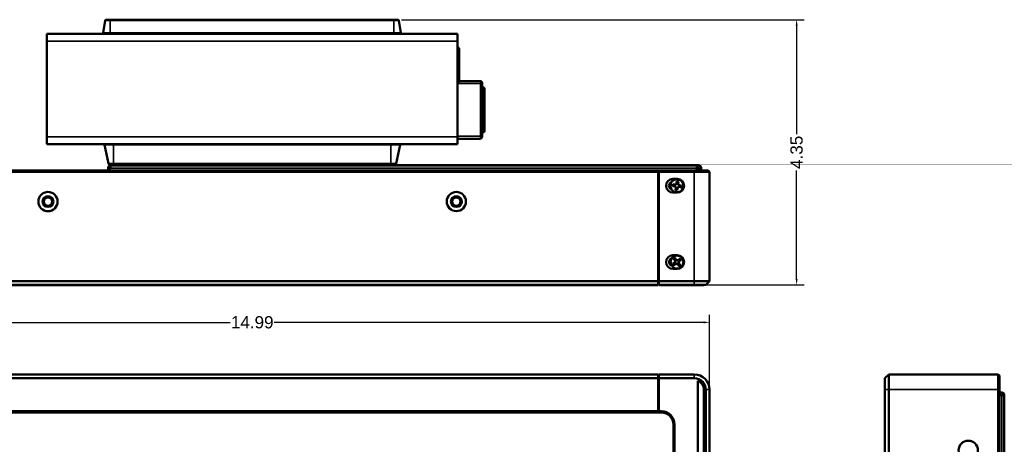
# Model space of a CAD drawing. Header units: inches. Extents: x 0.3 to 31, y 0.5 to 21.4.
# Tile 6 of 6: x 12.4 to 28.6, y 14.4 to 21.4. Entities that reach past the tile are written whole.
import ezdxf

# ---------------------------------------------------------------- set-up
doc = ezdxf.new("R2010")
doc.units = ezdxf.units.IN
doc.header["$MEASUREMENT"] = 0
for name, color, linetype, lineweight in [('Dimension (ANSI)', 7, 'Continuous', 25), ('Visible (ANSI)', 7, 'Continuous', 50), ('Visible Narrow (ANSI)', 7, 'Continuous', 35)]:
    doc.layers.add(name, color=color, linetype=linetype, lineweight=lineweight)
doc.styles.add('Ross DEFAULT-ANSI', font='arial.ttf')
doc.dimstyles.new('Ross Fabrication Imperial-ANSI', dxfattribs={"dimtxt": 0.2, "dimasz": 0.098425, "dimexe": 0.125, "dimexo": 0.0625, "dimgap": 0.031496, "dimtad": 0, "dimtih": 1, "dimtoh": 1, "dimrnd": 1e-08, "dimzin": 0, "dimdsep": 46, "dimtxsty": 'Ross DEFAULT-ANSI', "dimcen": 0.09, "dimdle": 0.393701, "dimclrd": 179, "dimclre": 179, "dimclrt": 179, "dimadec": 0, "dimazin": 0, "dimtfac": 0.6, "dimtofl": 0, "dimtmove": 0, "dimatfit": 3, "dimfxl": 1, "dimtolj": 1, "dimtzin": 4, "dimlwd": 25, "dimlwe": 25, "dimarcsym": 0})

# ---------------------------------------------------------------- blocks, each defined once
blk = doc.blocks.new('*D5')
at = {"layer": 'Defpoints', "color": 0, "linetype": 'Continuous', "transparency": 16777216}
for p in [(23.75, 16.415), (8.76, 15.312), (23.75, 15.312)]:
    blk.add_point(p, dxfattribs=at)
at = {"layer": 'Dimension (ANSI)', "color": 179, "linetype": 'Continuous', "lineweight": 25, "true_color": 0x262658, "transparency": 16777216}
for p, q in [((8.76, 15.375), (8.76, 16.54)), ((23.75, 15.375), (23.75, 16.54)), ((8.858, 16.415), (15.895, 16.415)), ((23.651, 16.415), (16.614, 16.415))]:
    blk.add_line(p, q, dxfattribs=at)
at = {"layer": 'Dimension (ANSI)', "color": 179, "linetype": 'Continuous', "true_color": 0x262658, "transparency": 16777216}
for points in [[(8.858, 16.431), (8.858, 16.398), (8.76, 16.415)], [(23.651, 16.431), (23.651, 16.398), (23.75, 16.415)]]:
    blk.add_solid(points, dxfattribs=at)
at = {"layer": 'Dimension (ANSI)', "color": 179, "linetype": 'Continuous', "lineweight": 25, "true_color": 0x262658, "transparency": 16777216, "insert": (16.255, 16.415), "char_height": 0.2, "attachment_point": 5, "style": 'Ross DEFAULT-ANSI'}
blk.add_mtext('\\A1;14.99', dxfattribs=at)
blk = doc.blocks.new('*D7')
at = {"layer": 'Defpoints', "color": 0, "linetype": 'Continuous', "transparency": 16777216}
for p in [(18.642, 21.374), (25.177, 21.374), (22.91, 17.028)]:
    blk.add_point(p, dxfattribs=at)
at = {"layer": 'Dimension (ANSI)', "color": 179, "linetype": 'Continuous', "lineweight": 25, "true_color": 0x262658, "transparency": 16777216}
for p, q in [((18.704, 21.374), (25.302, 21.374)), ((25.177, 21.276), (25.177, 19.497)), ((25.177, 17.127), (25.177, 18.905)), ((22.972, 17.028), (25.302, 17.028))]:
    blk.add_line(p, q, dxfattribs=at)
at = {"layer": 'Dimension (ANSI)', "color": 179, "linetype": 'Continuous', "true_color": 0x262658, "transparency": 16777216}
for points in [[(25.161, 21.276), (25.194, 21.276), (25.177, 21.374)], [(25.161, 17.127), (25.194, 17.127), (25.177, 17.028)]]:
    blk.add_solid(points, dxfattribs=at)
at = {"layer": 'Dimension (ANSI)', "color": 179, "linetype": 'Continuous', "lineweight": 25, "true_color": 0x262658, "transparency": 16777216, "insert": (25.177, 19.201), "char_height": 0.2, "attachment_point": 5, "rotation": 90, "style": 'Ross DEFAULT-ANSI'}
blk.add_mtext('\\A1;4.35', dxfattribs=at)

msp = doc.modelspace()

# ---------------------------------------------------------------- linework, layer by layer
at = {"layer": 'Visible (ANSI)'}
for p, q in [((13.846, 21.362), (13.81, 21.157)), ((13.861, 21.374), (13.928, 21.374)), ((18.574, 21.374), (13.928, 21.374)), ((18.574, 21.374), (18.642, 21.374)), ((18.656, 21.362), (18.693, 21.157)), ((12.89, 21.144), (19.619, 21.144)), ((12.89, 21.144), (12.89, 21.024)), ((19.619, 21.024), (19.619, 21.144)), ((12.89, 19.454), (12.89, 21.024)), ((19.619, 21.024), (19.619, 19.454)), ((19.649, 20.894), (19.649, 20.884)), ((19.649, 20.368), (19.649, 20.884)), ((19.994, 20.369), (19.649, 20.369)), ((20.024, 20.339), (20.024, 20.329)), ((20.024, 19.464), (20.024, 20.329)), ((20.024, 20.264), (20.044, 20.264)), ((20.064, 19.549), (20.064, 20.244)), ((20.024, 19.529), (20.044, 19.529)), ((12.89, 19.454), (12.89, 19.334)), ((19.619, 19.334), (19.619, 19.454)), ((19.619, 19.424), (19.994, 19.424)), ((20.024, 19.464), (20.024, 19.454)), ((19.619, 19.334), (12.89, 19.334)), ((13.898, 19.016), (13.833, 19.322)), ((18.612, 19.016), (18.677, 19.322)), ((22.91, 18.903), (9.6, 18.903)), ((9.6, 18.883), (22.91, 18.883)), ((13.892, 18.943), (13.892, 18.911)), ((13.892, 18.911), (13.892, 18.903)), ((13.98, 19.004), (13.912, 19.004)), ((13.924, 18.943), (13.934, 18.943)), ((23.541, 18.984), (13.934, 18.984)), ((13.934, 18.984), (13.934, 18.943)), ((13.98, 19.004), (18.529, 19.004)), ((14.7, 19.002), (14.7, 19.004)), ((14.717, 18.989), (14.717, 18.992)), ((14.839, 19.002), (14.839, 19.004)), ((14.857, 18.989), (14.857, 18.992)), ((17.652, 19.002), (17.652, 19.004)), ((17.67, 18.989), (17.67, 18.992)), ((17.792, 19.002), (17.792, 19.004)), ((17.81, 18.989), (17.81, 18.992)), ((18.597, 19.004), (18.529, 19.004)), ((22.688, 18.989), (18.688, 18.989)), ((18.688, 18.984), (18.688, 18.989)), ((18.839, 18.991), (18.878, 18.991)), ((18.839, 18.989), (18.839, 18.991)), ((18.878, 18.991), (18.902, 18.991)), ((18.878, 18.989), (18.878, 18.991)), ((18.902, 18.989), (18.902, 18.991)), ((18.915, 18.991), (18.919, 18.991)), ((18.915, 18.989), (18.915, 18.991)), ((18.919, 18.991), (18.969, 18.991)), ((18.919, 18.989), (18.919, 18.991)), ((18.969, 18.991), (19.02, 18.991)), ((19.02, 18.991), (19.024, 18.991)), ((19.02, 18.989), (19.02, 18.991)), ((19.024, 18.989), (19.024, 18.991)), ((19.024, 18.991), (19.033, 18.991)), ((19.033, 18.991), (19.038, 18.991)), ((19.038, 18.991), (19.04, 18.991)), ((19.038, 18.989), (19.038, 18.991)), ((19.04, 18.991), (19.139, 18.991)), ((19.04, 18.989), (19.04, 18.991)), ((19.139, 18.989), (19.139, 18.991)), ((19.139, 18.991), (19.165, 18.991)), ((19.165, 18.991), (19.203, 18.991)), ((19.165, 18.989), (19.165, 18.991)), ((19.203, 18.989), (19.203, 18.991)), ((19.203, 18.991), (19.212, 18.991)), ((19.212, 18.991), (19.216, 18.991)), ((19.212, 18.989), (19.212, 18.991)), ((19.216, 18.991), (19.226, 18.991)), ((19.216, 18.989), (19.216, 18.991)), ((19.226, 18.991), (19.272, 18.991)), ((19.226, 18.989), (19.226, 18.991)), ((19.272, 18.991), (19.334, 18.991)), ((19.334, 18.989), (19.334, 18.991)), ((19.334, 18.991), (19.355, 18.991)), ((19.355, 18.991), (19.356, 18.991)), ((19.355, 18.989), (19.355, 18.991)), ((19.356, 18.991), (19.456, 18.991)), ((19.356, 18.989), (19.356, 18.991)), ((19.456, 18.989), (19.456, 18.991)), ((19.456, 18.991), (19.463, 18.991)), ((19.463, 18.991), (19.474, 18.991)), ((19.463, 18.989), (19.463, 18.991)), ((19.474, 18.991), (19.478, 18.991)), ((19.474, 18.989), (19.474, 18.991)), ((19.478, 18.991), (19.528, 18.991)), ((19.478, 18.989), (19.478, 18.991)), ((19.528, 18.991), (19.579, 18.991)), ((19.579, 18.991), (19.583, 18.991)), ((19.579, 18.989), (19.579, 18.991)), ((19.583, 18.989), (19.583, 18.991)), ((19.583, 18.991), (19.603, 18.991)), ((19.603, 18.989), (19.603, 18.991)), ((19.603, 18.991), (19.616, 18.991)), ((19.616, 18.991), (19.62, 18.991)), ((19.616, 18.989), (19.616, 18.991)), ((19.62, 18.991), (19.622, 18.991)), ((19.62, 18.989), (19.62, 18.991)), ((19.622, 18.991), (19.624, 18.991)), ((19.622, 18.989), (19.622, 18.991)), ((19.624, 18.991), (19.625, 18.991)), ((19.624, 18.989), (19.624, 18.991)), ((19.625, 18.991), (19.65, 18.991)), ((19.625, 18.989), (19.625, 18.991)), ((19.65, 18.991), (19.762, 18.991)), ((19.65, 18.989), (19.65, 18.991)), ((19.762, 18.989), (19.762, 18.991)), ((19.762, 18.991), (19.764, 18.991)), ((19.764, 18.991), (19.772, 18.991)), ((19.764, 18.989), (19.764, 18.991)), ((19.772, 18.991), (19.773, 18.991)), ((19.772, 18.989), (19.772, 18.991)), ((19.773, 18.991), (19.828, 18.991)), ((19.773, 18.989), (19.773, 18.991)), ((19.828, 18.991), (19.889, 18.991)), ((19.889, 18.989), (19.889, 18.991)), ((19.889, 18.991), (19.892, 18.991)), ((19.892, 18.989), (19.892, 18.991)), ((19.892, 18.991), (19.9, 18.991)), ((19.9, 18.991), (19.909, 18.991)), ((19.9, 18.989), (19.9, 18.991)), ((19.909, 18.991), (19.946, 18.991)), ((19.909, 18.989), (19.909, 18.991)), ((19.946, 18.991), (19.966, 18.991)), ((19.946, 18.989), (19.946, 18.991)), ((19.966, 18.991), (19.987, 18.991)), ((19.987, 18.991), (20.024, 18.991)), ((19.987, 18.989), (19.987, 18.991)), ((20.024, 18.989), (20.024, 18.991)), ((20.024, 18.991), (20.025, 18.991)), ((20.025, 18.991), (20.044, 18.991)), ((20.025, 18.989), (20.025, 18.991)), ((20.044, 18.991), (20.099, 18.991)), ((20.044, 18.989), (20.044, 18.991)), ((20.099, 18.991), (20.154, 18.991)), ((20.154, 18.989), (20.154, 18.991)), ((20.154, 18.991), (20.175, 18.991)), ((20.175, 18.991), (20.237, 18.991)), ((20.175, 18.989), (20.175, 18.991)), ((20.237, 18.991), (20.299, 18.991)), ((20.299, 18.989), (20.299, 18.991)), ((20.299, 18.991), (20.306, 18.991)), ((20.306, 18.991), (20.316, 18.991)), ((20.306, 18.989), (20.306, 18.991)), ((20.316, 18.991), (20.363, 18.991)), ((20.316, 18.989), (20.316, 18.991)), ((20.363, 18.991), (20.424, 18.991)), ((20.424, 18.989), (20.424, 18.991)), ((20.424, 18.991), (20.444, 18.991)), ((20.444, 18.991), (20.485, 18.991)), ((20.444, 18.989), (20.444, 18.991)), ((20.485, 18.991), (20.546, 18.991)), ((20.546, 18.989), (20.546, 18.991)), ((20.546, 18.991), (20.555, 18.991)), ((20.555, 18.991), (20.582, 18.991)), ((20.555, 18.989), (20.555, 18.991)), ((20.582, 18.991), (20.623, 18.991)), ((20.623, 18.989), (20.623, 18.991)), ((20.623, 18.991), (20.65, 18.991)), ((20.65, 18.989), (20.65, 18.991)), ((20.673, 18.991), (20.71, 18.991)), ((20.673, 18.989), (20.673, 18.991)), ((20.71, 18.989), (20.71, 18.991)), ((21.236, 18.991), (21.24, 18.991)), ((21.236, 18.989), (21.236, 18.991)), ((21.24, 18.991), (21.29, 18.991)), ((21.24, 18.989), (21.24, 18.991)), ((21.29, 18.991), (21.341, 18.991)), ((21.341, 18.991), (21.345, 18.991)), ((21.341, 18.989), (21.341, 18.991)), ((21.345, 18.989), (21.345, 18.991)), ((21.359, 18.991), (21.361, 18.991)), ((21.359, 18.989), (21.359, 18.991)), ((21.361, 18.991), (21.387, 18.991)), ((21.361, 18.989), (21.361, 18.991)), ((21.387, 18.991), (21.39, 18.991)), ((21.387, 18.989), (21.387, 18.991)), ((21.39, 18.991), (21.435, 18.991)), ((21.39, 18.989), (21.39, 18.991)), ((21.435, 18.991), (21.503, 18.991)), ((21.435, 18.989), (21.435, 18.991)), ((21.503, 18.991), (21.544, 18.991)), ((21.503, 18.989), (21.503, 18.991)), ((21.544, 18.991), (21.584, 18.991)), ((21.544, 18.989), (21.544, 18.991)), ((21.584, 18.991), (21.653, 18.991)), ((21.584, 18.989), (21.584, 18.991)), ((21.653, 18.989), (21.653, 18.991)), ((21.653, 18.991), (21.66, 18.991)), ((21.653, 18.989), (21.653, 18.991)), ((21.653, 18.991), (21.653, 18.991)), ((21.66, 18.991), (21.848, 18.991)), ((21.66, 18.989), (21.66, 18.991)), ((21.848, 18.991), (21.854, 18.991)), ((21.848, 18.989), (21.848, 18.991)), ((21.854, 18.991), (21.879, 18.991)), ((21.854, 18.989), (21.854, 18.991)), ((21.879, 18.991), (21.94, 18.991)), ((21.879, 18.989), (21.879, 18.991)), ((21.94, 18.991), (21.945, 18.991)), ((21.94, 18.989), (21.94, 18.991)), ((21.945, 18.991), (21.972, 18.991)), ((21.945, 18.989), (21.945, 18.991)), ((21.972, 18.991), (21.984, 18.991)), ((21.972, 18.989), (21.972, 18.991)), ((21.984, 18.991), (22.045, 18.991)), ((21.984, 18.989), (21.984, 18.991)), ((22.045, 18.991), (22.08, 18.991)), ((22.045, 18.989), (22.045, 18.991)), ((22.08, 18.991), (22.114, 18.991)), ((22.114, 18.991), (22.176, 18.991)), ((22.114, 18.989), (22.114, 18.991)), ((22.176, 18.991), (22.188, 18.991)), ((22.176, 18.989), (22.176, 18.991)), ((22.188, 18.991), (22.206, 18.991)), ((22.188, 18.989), (22.188, 18.991)), ((22.206, 18.991), (22.208, 18.991)), ((22.206, 18.989), (22.206, 18.991)), ((22.208, 18.991), (22.299, 18.991)), ((22.208, 18.989), (22.208, 18.991)), ((22.299, 18.991), (22.401, 18.991)), ((22.401, 18.991), (22.413, 18.991)), ((22.401, 18.989), (22.401, 18.991)), ((22.413, 18.991), (22.488, 18.991)), ((22.413, 18.989), (22.413, 18.991)), ((22.488, 18.991), (22.556, 18.991)), ((22.488, 18.989), (22.488, 18.991)), ((22.556, 18.991), (22.631, 18.991)), ((22.556, 18.989), (22.556, 18.991)), ((22.631, 18.991), (22.653, 18.991)), ((22.631, 18.989), (22.631, 18.991)), ((22.653, 18.989), (22.653, 18.991)), ((22.688, 18.984), (22.688, 18.989)), ((22.91, 18.903), (22.92, 18.903)), ((22.91, 18.883), (22.91, 18.903)), ((22.91, 18.883), (22.91, 17.091)), ((22.92, 18.903), (22.92, 18.883)), ((23.5, 18.903), (22.92, 18.903)), ((22.92, 18.883), (23.5, 18.883)), ((22.92, 18.883), (22.92, 17.091)), ((23.5, 18.903), (23.73, 18.903)), ((23.75, 18.883), (23.5, 18.883)), ((23.572, 18.984), (23.541, 18.984)), ((23.541, 18.984), (23.541, 18.943)), ((23.572, 18.953), (23.541, 18.953)), ((23.541, 18.943), (23.541, 18.903)), ((23.541, 18.903), (23.572, 18.903)), ((23.572, 18.903), (23.581, 18.903)), ((23.582, 18.903), (23.581, 18.903)), ((23.582, 18.903), (23.582, 18.943)), ((23.582, 18.903), (23.582, 18.903)), ((23.614, 18.903), (23.614, 18.943)), ((23.73, 18.903), (23.75, 18.883)), ((23.75, 17.091), (23.75, 18.883)), ((23.221, 18.766), (23.149, 18.766)), ((23.211, 18.724), (23.207, 18.697)), ((23.235, 18.693), (23.239, 18.72)), ((23.144, 18.649), (23.172, 18.645)), ((23.175, 18.673), (23.148, 18.677)), ((23.173, 18.648), (23.172, 18.645)), ((23.172, 18.645), (23.19, 18.634)), ((23.196, 18.678), (23.175, 18.673)), ((23.176, 18.67), (23.175, 18.673)), ((23.194, 18.638), (23.19, 18.634)), ((23.19, 18.634), (23.195, 18.614)), ((23.195, 18.614), (23.191, 18.587)), ((23.198, 18.614), (23.195, 18.614)), ((23.207, 18.697), (23.196, 18.678)), ((23.199, 18.674), (23.196, 18.678)), ((23.21, 18.695), (23.207, 18.697)), ((23.219, 18.583), (23.223, 18.61)), ((23.22, 18.611), (23.223, 18.61)), ((23.223, 18.61), (23.234, 18.628)), ((23.23, 18.632), (23.234, 18.628)), ((23.231, 18.692), (23.235, 18.693)), ((23.234, 18.628), (23.254, 18.633)), ((23.24, 18.672), (23.235, 18.693)), ((23.236, 18.669), (23.24, 18.672)), ((23.258, 18.661), (23.24, 18.672)), ((23.254, 18.637), (23.254, 18.633)), ((23.254, 18.633), (23.281, 18.63)), ((23.257, 18.658), (23.258, 18.661)), ((23.285, 18.658), (23.258, 18.661)), ((23.149, 18.541), (23.221, 18.541)), ((23.222, 17.516), (23.15, 17.516)), ((23.163, 17.451), (23.179, 17.428)), ((23.182, 17.43), (23.179, 17.428)), ((23.179, 17.428), (23.185, 17.408)), ((23.202, 17.445), (23.186, 17.467)), ((23.2, 17.443), (23.202, 17.445)), ((23.22, 17.434), (23.202, 17.445)), ((23.219, 17.429), (23.22, 17.434)), ((23.241, 17.439), (23.22, 17.434)), ((23.263, 17.456), (23.241, 17.439)), ((23.242, 17.436), (23.241, 17.439)), ((23.258, 17.417), (23.28, 17.433)), ((23.15, 17.291), (23.222, 17.291)), ((23.174, 17.39), (23.151, 17.374)), ((23.168, 17.351), (23.19, 17.367)), ((23.185, 17.408), (23.174, 17.39)), ((23.176, 17.388), (23.174, 17.39)), ((23.19, 17.407), (23.185, 17.408)), ((23.189, 17.37), (23.19, 17.367)), ((23.19, 17.367), (23.211, 17.372)), ((23.212, 17.378), (23.211, 17.372)), ((23.211, 17.372), (23.229, 17.361)), ((23.231, 17.364), (23.229, 17.361)), ((23.229, 17.361), (23.245, 17.339)), ((23.241, 17.399), (23.247, 17.399)), ((23.247, 17.399), (23.258, 17.417)), ((23.252, 17.378), (23.247, 17.399)), ((23.249, 17.377), (23.252, 17.378)), ((23.268, 17.356), (23.252, 17.378)), ((23.255, 17.419), (23.258, 17.417)), ((22.92, 17.253), (22.91, 17.253)), ((22.92, 17.163), (22.91, 17.163)), ((22.92, 17.153), (22.91, 17.153)), ((22.91, 17.091), (9.6, 17.091)), ((9.6, 17.028), (22.91, 17.028)), ((22.9, 17.027), (9.61, 17.027)), ((22.9, 17.028), (22.9, 17.027)), ((22.91, 17.028), (22.91, 17.091)), ((23.5, 17.091), (22.92, 17.091)), ((22.92, 17.091), (22.92, 17.028)), ((22.92, 17.028), (23.5, 17.028)), ((22.93, 17.028), (22.93, 17.027)), ((23.5, 17.027), (22.93, 17.027)), ((23.5, 17.091), (23.75, 17.091)), ((23.687, 17.028), (23.5, 17.028)), ((23.556, 17.027), (23.5, 17.027)), ((23.556, 17.028), (23.556, 17.027)), ((23.556, 17.027), (23.656, 17.027)), ((23.656, 17.028), (23.656, 17.027)), ((23.687, 17.028), (23.75, 17.091)), ((22.91, 15.562), (9.6, 15.562)), ((9.6, 15.499), (22.91, 15.499)), ((22.91, 15.499), (22.91, 15.562)), ((22.91, 14.957), (22.91, 15.499)), ((23.5, 15.562), (22.92, 15.562)), ((22.92, 15.562), (22.92, 15.499)), ((22.92, 14.957), (22.92, 15.499)), ((22.92, 15.499), (23.5, 15.499)), ((26.625, 15.499), (26.688, 15.562)), ((26.625, 15.312), (26.625, 15.499)), ((28.48, 15.562), (26.688, 15.562)), ((26.688, 15.562), (26.688, 15.312)), ((28.5, 15.542), (28.48, 15.562)), ((28.48, 15.312), (28.48, 15.562)), ((28.5, 15.542), (28.5, 15.312)), ((22.92, 15.42), (22.91, 15.42)), ((23.556, 15.458), (23.556, 6.63)), ((26.625, 15.458), (26.624, 15.458)), ((26.624, 15.458), (26.624, 15.312)), ((22.91, 15.3), (22.92, 15.3)), ((22.92, 15.285), (22.91, 15.285)), ((23.656, 6.63), (23.656, 15.312)), ((23.687, 15.312), (23.687, 6.63)), ((23.75, 6.63), (23.75, 15.312)), ((26.624, 6.63), (26.624, 15.312)), ((26.625, 15.312), (26.625, 6.63)), ((26.688, 6.63), (26.688, 15.312)), ((28.48, 15.312), (28.48, 6.63)), ((28.5, 6.63), (28.5, 15.312)), ((28.5, 15.265), (28.5, 15.265)), ((28.539, 15.265), (28.5, 15.265)), ((28.5, 15.265), (28.5, 15.251)), ((28.5, 15.251), (28.5, 15.231)), ((28.539, 15.234), (28.5, 15.234)), ((28.5, 15.224), (28.5, 15.231)), ((28.5, 15.224), (28.539, 15.224)), ((28.581, 15.224), (28.539, 15.224)), ((28.581, 15.224), (28.581, 10.874)), ((22.91, 14.957), (9.6, 14.957)), ((9.6, 14.937), (22.91, 14.937)), ((22.91, 14.937), (22.91, 14.957)), ((22.92, 14.941), (22.91, 14.941)), ((22.92, 14.939), (22.91, 14.939)), ((22.92, 14.937), (22.91, 14.937)), ((22.92, 14.957), (22.92, 14.937)), ((22.961, 14.957), (22.92, 14.957)), ((22.92, 14.937), (22.961, 14.937)), ((23.157, 14.742), (23.157, 7.201)), ((23.177, 7.201), (23.177, 14.742))]:
    msp.add_line(p, q, dxfattribs=at)
for centre, radius in [((23.215, 18.653), 0.106), ((12.908, 18.394), 0.158), ((12.908, 18.394), 0.0885), ((12.908, 18.394), 0.0679), ((19.601, 18.394), 0.157), ((19.601, 18.394), 0.0885), ((19.601, 18.394), 0.0679), ((23.216, 17.403), 0.106), ((27.99, 14.318), 0.158)]:
    msp.add_circle(centre, radius, dxfattribs=at)
for centre, radius, start, end in [((13.861, 21.359), 0.015, 90, 170), ((18.642, 21.359), 0.015, 10, 90), ((13.795, 21.159), 0.015, 270, 350), ((18.707, 21.159), 0.015, 190, 270), ((19.619, 20.894), 0.03, 0, 90), ((19.994, 20.339), 0.03, 0, 90), ((20.044, 20.244), 0.02, 0, 90), ((20.044, 19.549), 0.02, 270, 0), ((19.994, 19.454), 0.03, 270, 0), ((13.818, 19.319), 0.015, 12, 90), ((18.691, 19.319), 0.015, 90, 168), ((13.934, 18.943), 0.0413, 90, 180), ((13.924, 18.911), 0.0315, 90, 180), ((13.912, 19.019), 0.015, 192, 270), ((13.934, 18.943), 0.00984, 90, 180), ((18.597, 19.019), 0.015, 270, 348), ((23.572, 18.943), 0.0413, 0, 90), ((23.572, 18.943), 0.00984, 0, 90), ((23.149, 18.653), 0.112, 90, 270), ((23.215, 18.653), 0.0707, 70.3719, 93.4458), ((23.215, 18.653), 0.0688, 70.5692, 93.2484), ((23.221, 18.653), 0.112, 270, 90), ((23.149, 18.653), 0.064, 109.2412, 250.7588), ((23.215, 18.653), 0.0707, 160.3719, 183.4458), ((23.215, 18.653), 0.0688, 160.5692, 183.2484), ((23.215, 18.653), 0.0707, 250.3719, 273.4458), ((23.215, 18.653), 0.0688, 250.5692, 273.2484), ((23.215, 18.653), 0.0688, 340.5692, 3.2484), ((23.215, 18.653), 0.0707, 340.3719, 3.4458), ((23.15, 17.403), 0.112, 90, 270), ((23.15, 17.403), 0.064, 109.2412, 250.7588), ((23.216, 17.403), 0.0707, 114.8906, 137.9645), ((23.216, 17.403), 0.0688, 115.0879, 137.7671), ((23.222, 17.403), 0.112, 270, 90), ((23.216, 17.403), 0.0688, 25.0879, 47.7671), ((23.216, 17.403), 0.0707, 24.8906, 47.9645), ((23.216, 17.403), 0.0707, 204.8906, 227.9645), ((23.216, 17.403), 0.0688, 205.0879, 227.7671), ((23.216, 17.403), 0.0688, 295.0879, 317.7671), ((23.216, 17.403), 0.0707, 294.8906, 317.9645), ((23.5, 15.312), 0.25, 0, 90), ((23.5, 15.312), 0.187, 0, 90), ((23.5, 15.312), 0.156, 0, 68.9628), ((28.539, 15.224), 0.0413, 0, 90), ((28.539, 15.224), 0.00984, 0, 90), ((22.961, 14.742), 0.216, 0, 90), ((22.961, 14.742), 0.196, 0, 90)]:
    msp.add_arc(centre, radius, start, end, dxfattribs=at)
msp.add_open_spline([(19.649, 20.368), (19.649, 20.367), (19.648, 20.365), (19.646, 20.361), (19.644, 20.358), (19.639, 20.352), (19.635, 20.348), (19.627, 20.338), (19.623, 20.333), (19.619, 20.329)], degree=3, knots=[0.3838242, 0.3838242, 0.3838242, 0.3838242, 0.4141321, 0.4141321, 0.4444399, 0.4444399, 0.4892023, 0.4892023, 0.5339646, 0.5339646, 0.5339646, 0.5339646], dxfattribs=at)
for points, weights in [([(14.7, 19.002), (14.698, 19.003), (14.706, 19.004)], [0.935358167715, 0.923684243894, 0.970114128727]), ([(14.76, 18.984), (14.769, 18.985), (14.778, 18.985)], [0.951952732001, 0.968632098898, 1]), ([(14.857, 18.992), (14.857, 18.992), (14.857, 18.993)], [0.933012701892, 0.933012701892, 0.935358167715]), ([(17.653, 19.002), (17.651, 19.003), (17.658, 19.004)], [0.935358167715, 0.923684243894, 0.970114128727]), ([(17.712, 18.984), (17.722, 18.985), (17.731, 18.985)], [0.951952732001, 0.968632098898, 1]), ([(17.81, 18.992), (17.81, 18.992), (17.809, 18.993)], [0.933012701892, 0.933012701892, 0.935358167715]), ([(23.21, 18.695), (23.21, 18.706), (23.211, 18.722)], [2.37346205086, 1.9683578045, 1.53696783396]), ([(23.211, 18.722), (23.211, 18.723), (23.211, 18.724)], [1.01218915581, 1.01172679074, 1.01110160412]), ([(23.238, 18.718), (23.238, 18.719), (23.239, 18.72)], [1.01218915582, 1.01172679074, 1.01110160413]), ([(23.146, 18.649), (23.145, 18.649), (23.144, 18.649)], [1.01218915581, 1.01172679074, 1.01110160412]), ([(23.173, 18.648), (23.163, 18.649), (23.146, 18.649)], [2.37346205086, 1.9683578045, 1.53696783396]), ([(23.15, 18.676), (23.149, 18.677), (23.148, 18.677)], [1.01218915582, 1.01172679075, 1.01110160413]), ([(23.15, 18.676), (23.166, 18.672), (23.176, 18.67)], [1.53696783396, 1.9683578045, 2.37346205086]), ([(23.194, 18.638), (23.186, 18.642), (23.173, 18.648)], [2.81776863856, 2.60448024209, 2.07391766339]), ([(23.176, 18.67), (23.19, 18.672), (23.199, 18.674)], [2.07391766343, 2.6044802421, 2.81776863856]), ([(23.192, 18.588), (23.191, 18.588), (23.191, 18.587)], [1.01218915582, 1.01172679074, 1.01110160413]), ([(23.192, 18.588), (23.196, 18.604), (23.198, 18.614)], [1.53696783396, 1.9683578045, 2.37346205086]), ([(23.198, 18.614), (23.196, 18.629), (23.194, 18.638)], [2.07391766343, 2.6044802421, 2.81776863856]), ([(23.199, 18.674), (23.203, 18.682), (23.21, 18.695)], [2.81776863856, 2.60448024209, 2.07391766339]), ([(23.22, 18.611), (23.219, 18.601), (23.219, 18.585)], [2.37346205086, 1.9683578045, 1.53696783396]), ([(23.219, 18.585), (23.219, 18.584), (23.219, 18.583)], [1.01218915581, 1.01172679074, 1.01110160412]), ([(23.23, 18.632), (23.226, 18.625), (23.22, 18.611)], [2.81776863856, 2.6044802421, 2.07391766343]), ([(23.254, 18.637), (23.239, 18.634), (23.23, 18.632)], [2.07391766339, 2.60448024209, 2.81776863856]), ([(23.238, 18.718), (23.234, 18.702), (23.231, 18.692)], [1.53696783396, 1.9683578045, 2.37346205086]), ([(23.231, 18.692), (23.234, 18.678), (23.236, 18.669)], [2.07391766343, 2.6044802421, 2.81776863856]), ([(23.236, 18.669), (23.243, 18.665), (23.257, 18.658)], [2.81776863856, 2.60448024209, 2.07391766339]), ([(23.28, 18.63), (23.264, 18.634), (23.254, 18.637)], [1.53696783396, 1.9683578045, 2.37346205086]), ([(23.257, 18.658), (23.267, 18.658), (23.283, 18.657)], [2.37346205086, 1.9683578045, 1.53696783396]), ([(23.28, 18.63), (23.281, 18.63), (23.281, 18.63)], [1.01218915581, 1.01172679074, 1.01110160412]), ([(23.283, 18.657), (23.284, 18.657), (23.285, 18.658)], [1.01218915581, 1.01172679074, 1.01110160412]), ([(23.165, 17.45), (23.164, 17.45), (23.163, 17.451)], [1.01218915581, 1.01172679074, 1.01110160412]), ([(23.182, 17.43), (23.176, 17.437), (23.165, 17.45)], [2.37346205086, 1.9683578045, 1.53696783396]), ([(23.19, 17.407), (23.187, 17.416), (23.182, 17.43)], [2.81776863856, 2.60448024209, 2.07391766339]), ([(23.186, 17.466), (23.186, 17.467), (23.186, 17.467)], [1.01218915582, 1.01172679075, 1.01110160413]), ([(23.186, 17.466), (23.195, 17.451), (23.2, 17.443)], [1.53696783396, 1.9683578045, 2.37346205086]), ([(23.2, 17.443), (23.212, 17.434), (23.219, 17.429)], [2.07391766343, 2.6044802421, 2.81776863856]), ([(23.219, 17.429), (23.228, 17.432), (23.242, 17.436)], [2.81776863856, 2.60448024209, 2.07391766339]), ([(23.242, 17.436), (23.25, 17.443), (23.262, 17.454)], [2.37346205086, 1.9683578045, 1.53696783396]), ([(23.278, 17.432), (23.264, 17.424), (23.255, 17.419)], [1.53696783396, 1.9683578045, 2.37346205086]), ([(23.262, 17.454), (23.262, 17.455), (23.263, 17.456)], [1.01218915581, 1.01172679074, 1.01110160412]), ([(23.278, 17.432), (23.279, 17.433), (23.28, 17.433)], [1.01218915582, 1.01172679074, 1.01110160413]), ([(23.153, 17.374), (23.152, 17.374), (23.151, 17.374)], [1.01218915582, 1.01172679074, 1.01110160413]), ([(23.153, 17.374), (23.167, 17.383), (23.176, 17.388)], [1.53696783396, 1.9683578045, 2.37346205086]), ([(23.169, 17.352), (23.169, 17.352), (23.168, 17.351)], [1.01218915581, 1.01172679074, 1.01110160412]), ([(23.189, 17.37), (23.182, 17.363), (23.169, 17.352)], [2.37346205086, 1.9683578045, 1.53696783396]), ([(23.176, 17.388), (23.185, 17.4), (23.19, 17.407)], [2.07391766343, 2.6044802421, 2.81776863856]), ([(23.212, 17.378), (23.203, 17.375), (23.189, 17.37)], [2.81776863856, 2.6044802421, 2.07391766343]), ([(23.231, 17.364), (23.219, 17.373), (23.212, 17.378)], [2.07391766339, 2.60448024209, 2.81776863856]), ([(23.245, 17.341), (23.236, 17.355), (23.231, 17.364)], [1.53696783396, 1.9683578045, 2.37346205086]), ([(23.255, 17.419), (23.246, 17.407), (23.241, 17.399)], [2.07391766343, 2.6044802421, 2.81776863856]), ([(23.241, 17.399), (23.244, 17.391), (23.249, 17.377)], [2.81776863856, 2.60448024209, 2.07391766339]), ([(23.245, 17.341), (23.245, 17.34), (23.245, 17.339)], [1.01218915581, 1.01172679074, 1.01110160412]), ([(23.249, 17.377), (23.255, 17.369), (23.267, 17.357)], [2.37346205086, 1.9683578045, 1.53696783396]), ([(23.267, 17.357), (23.267, 17.357), (23.268, 17.356)], [1.01218915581, 1.01172679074, 1.01110160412])]:
    msp.add_rational_spline(points, weights, degree=2, dxfattribs=at)
for points in [[(14.717, 18.992), (14.712, 18.995), (14.706, 18.999), (14.7, 19.002)], [(14.709, 18.984), (14.712, 18.986), (14.715, 18.988), (14.718, 18.989)], [(14.839, 19.003), (14.845, 18.999), (14.851, 18.996), (14.857, 18.993)], [(14.857, 18.988), (14.854, 18.987), (14.852, 18.986), (14.85, 18.984)], [(17.67, 18.992), (17.664, 18.995), (17.659, 18.999), (17.653, 19.002)], [(17.662, 18.984), (17.665, 18.986), (17.668, 18.988), (17.671, 18.989)], [(17.792, 19.003), (17.798, 18.999), (17.804, 18.996), (17.809, 18.993)], [(17.809, 18.988), (17.807, 18.987), (17.805, 18.986), (17.803, 18.984)]]:
    msp.add_open_spline(points, degree=3, dxfattribs=at)
for points, weights, knots in [([(14.717, 18.992), (14.717, 18.993), (14.726, 18.994), (14.743, 18.997), (14.778, 18.999), (14.813, 19.001), (14.831, 19.004), (14.833, 19.004), (14.835, 19.004)], [0.933012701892, 0.933012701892, 1, 0.866025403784, 1, 0.866025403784, 1, 0.980466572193, 0.966629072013], [0.101648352, 0.101648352, 0.101648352, 0.102564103, 0.102564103, 0.104395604, 0.104395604, 0.106227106, 0.106227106, 0.106494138, 0.106494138, 0.106494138]), ([(14.718, 18.989), (14.72, 18.99), (14.726, 18.991), (14.743, 18.993), (14.778, 18.996), (14.813, 18.998), (14.831, 19), (14.839, 19.001), (14.839, 19.002)], [0.936902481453, 0.949154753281, 1, 0.866025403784, 1, 0.866025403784, 1, 0.933012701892, 0.933012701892], [0.090880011, 0.090880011, 0.090880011, 0.091575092, 0.091575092, 0.093406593, 0.093406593, 0.095238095, 0.095238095, 0.096153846, 0.096153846, 0.096153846]), ([(14.778, 18.985), (14.824, 18.987), (14.847, 18.99), (14.857, 18.991), (14.857, 18.992)], [1, 0.866025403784, 1, 0.933012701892, 0.933012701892], [0.093406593, 0.093406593, 0.093406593, 0.095238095, 0.095238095, 0.096153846, 0.096153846, 0.096153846]), ([(14.82, 18.984), (14.837, 18.985), (14.847, 18.986), (14.857, 18.987), (14.857, 18.989)], [0.933212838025, 0.93667420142, 1, 0.933012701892, 0.933012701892], [0.094372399, 0.094372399, 0.094372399, 0.095238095, 0.095238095, 0.096153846, 0.096153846, 0.096153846]), ([(17.67, 18.992), (17.67, 18.993), (17.678, 18.994), (17.696, 18.997), (17.731, 18.999), (17.766, 19.001), (17.784, 19.004), (17.786, 19.004), (17.788, 19.004)], [0.933012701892, 0.933012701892, 1, 0.866025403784, 1, 0.866025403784, 1, 0.980466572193, 0.966629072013], [0.101648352, 0.101648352, 0.101648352, 0.102564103, 0.102564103, 0.104395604, 0.104395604, 0.106227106, 0.106227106, 0.106494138, 0.106494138, 0.106494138]), ([(17.671, 18.989), (17.672, 18.99), (17.678, 18.991), (17.696, 18.993), (17.731, 18.996), (17.766, 18.998), (17.784, 19), (17.792, 19.001), (17.792, 19.002)], [0.936902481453, 0.949154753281, 1, 0.866025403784, 1, 0.866025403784, 1, 0.933012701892, 0.933012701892], [0.090880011, 0.090880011, 0.090880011, 0.091575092, 0.091575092, 0.093406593, 0.093406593, 0.095238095, 0.095238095, 0.096153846, 0.096153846, 0.096153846]), ([(17.731, 18.985), (17.777, 18.987), (17.799, 18.99), (17.81, 18.991), (17.81, 18.992)], [1, 0.866025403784, 1, 0.933012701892, 0.933012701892], [0.093406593, 0.093406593, 0.093406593, 0.095238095, 0.095238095, 0.096153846, 0.096153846, 0.096153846]), ([(17.772, 18.984), (17.789, 18.985), (17.799, 18.986), (17.81, 18.987), (17.81, 18.989)], [0.933212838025, 0.93667420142, 1, 0.933012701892, 0.933012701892], [0.094372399, 0.094372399, 0.094372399, 0.095238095, 0.095238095, 0.096153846, 0.096153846, 0.096153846])]:
    msp.add_rational_spline(points, weights, degree=2, knots=knots, dxfattribs=at)
at = {"layer": 'Visible Narrow (ANSI)'}
for p, q in [((13.928, 21.362), (13.846, 21.362)), ((13.928, 21.374), (13.928, 21.362)), ((13.928, 21.362), (18.574, 21.362)), ((13.928, 21.362), (13.928, 21.157)), ((18.574, 21.374), (18.574, 21.362)), ((18.656, 21.362), (18.574, 21.362)), ((18.574, 21.362), (18.574, 21.157)), ((13.81, 21.157), (13.928, 21.157)), ((18.574, 21.157), (13.928, 21.157)), ((13.928, 21.157), (13.928, 21.144)), ((18.574, 21.157), (18.693, 21.157)), ((18.574, 21.144), (18.574, 21.157)), ((19.619, 21.024), (12.89, 21.024)), ((19.619, 20.884), (19.649, 20.884)), ((19.994, 20.329), (19.994, 20.369)), ((19.619, 20.329), (19.994, 20.329)), ((20.024, 20.329), (19.994, 20.329)), ((19.994, 20.329), (19.994, 19.464)), ((20.024, 20.249), (20.044, 20.249)), ((20.044, 20.249), (20.044, 20.264)), ((20.044, 20.249), (20.044, 19.544)), ((20.024, 19.544), (20.044, 19.544)), ((20.044, 19.529), (20.044, 19.544)), ((12.89, 19.454), (19.619, 19.454)), ((19.994, 19.464), (19.619, 19.464)), ((19.994, 19.464), (20.024, 19.464)), ((19.994, 19.424), (19.994, 19.464)), ((13.98, 19.322), (13.833, 19.322)), ((13.98, 19.322), (13.98, 19.334)), ((13.98, 19.016), (13.98, 19.322)), ((13.98, 19.322), (18.529, 19.322)), ((18.529, 19.322), (18.529, 19.334)), ((18.529, 19.016), (18.529, 19.322)), ((18.677, 19.322), (18.529, 19.322)), ((13.892, 18.943), (13.924, 18.943)), ((13.898, 19.016), (13.98, 19.016)), ((23.541, 18.943), (13.934, 18.943)), ((13.98, 19.004), (13.98, 19.016)), ((18.529, 19.016), (13.98, 19.016)), ((18.529, 19.016), (18.529, 19.004)), ((18.529, 19.016), (18.612, 19.016)), ((18.969, 18.989), (18.969, 18.991)), ((19.033, 18.989), (19.033, 18.991)), ((19.272, 18.989), (19.272, 18.991)), ((19.528, 18.989), (19.528, 18.991)), ((19.828, 18.989), (19.828, 18.991)), ((19.966, 18.989), (19.966, 18.991)), ((20.099, 18.989), (20.099, 18.991)), ((20.237, 18.989), (20.237, 18.991)), ((20.363, 18.989), (20.363, 18.991)), ((20.485, 18.989), (20.485, 18.991)), ((20.582, 18.989), (20.582, 18.991)), ((21.29, 18.989), (21.29, 18.991)), ((22.08, 18.989), (22.08, 18.991)), ((22.299, 18.989), (22.299, 18.991)), ((23.5, 18.903), (23.5, 18.883)), ((23.5, 18.883), (23.5, 17.091)), ((23.541, 18.903), (23.541, 18.903)), ((23.572, 18.984), (23.572, 18.953)), ((23.614, 18.943), (23.582, 18.943)), ((23.149, 18.736), (23.149, 18.766)), ((23.221, 18.766), (23.221, 18.759)), ((23.149, 18.57), (23.149, 18.541)), ((23.221, 18.547), (23.221, 18.541)), ((23.15, 17.516), (23.15, 17.486)), ((23.222, 17.509), (23.222, 17.516)), ((23.15, 17.32), (23.15, 17.291)), ((23.222, 17.297), (23.222, 17.291)), ((22.92, 17.187), (22.91, 17.187)), ((23.5, 17.028), (23.5, 17.091)), ((23.5, 17.028), (23.5, 17.027)), ((23.5, 15.499), (23.5, 15.562)), ((22.92, 15.261), (22.91, 15.261)), ((23.687, 15.312), (23.75, 15.312)), ((26.625, 15.312), (26.624, 15.312)), ((26.625, 15.312), (26.688, 15.312)), ((26.688, 15.312), (28.48, 15.312)), ((28.5, 15.312), (28.48, 15.312)), ((28.539, 15.265), (28.539, 15.234)), ((28.539, 10.874), (28.539, 15.224)), ((22.92, 14.965), (22.91, 14.965)), ((22.961, 14.957), (22.961, 14.937)), ((23.177, 14.742), (23.157, 14.742))]:
    msp.add_line(p, q, dxfattribs=at)
for centre, major_axis, start_param, end_param in [((20.044, 20.244), (0.02, 0), 0, 1.570796), ((20.044, 19.549), (-0.02, 0), 1.570796, 3.141593)]:
    msp.add_ellipse(centre, major_axis=major_axis, ratio=0.25, start_param=start_param, end_param=end_param, dxfattribs=at)

# ---------------------------------------------------------------- dimensions: what is measured, and where the dimension line sits
at = {"layer": 'Dimension (ANSI)', "color": 179, "linetype": 'Continuous', "lineweight": 25, "true_color": 0x262658}
for base, p1, p2, angle, picture, middle in [((25.177, 21.374), (22.91, 17.028), (18.642, 21.374), 270, '*D7', (25.177, 19.201)), ((23.75, 16.415), (8.76, 15.312), (23.75, 15.312), 180, '*D5', (16.255, 16.415))]:
    dim = msp.add_linear_dim(base=base, p1=p1, p2=p2, angle=angle, dimstyle='Ross Fabrication Imperial-ANSI', override={"dimgap": 0.031496, "dimtih": 0, "dimtoh": 0, "dimdec": 2, "dimtol": 0, "dimlim": 0, "dimtp": 0, "dimtm": 0, "dimtdec": 2, "dimatfit": 1}, dxfattribs=at)
    dim.commit()
    dim.dimension.update_dxf_attribs({"geometry": picture, "text_midpoint": middle, "dimtype": 160})

doc.saveas('drawing.dxf')
